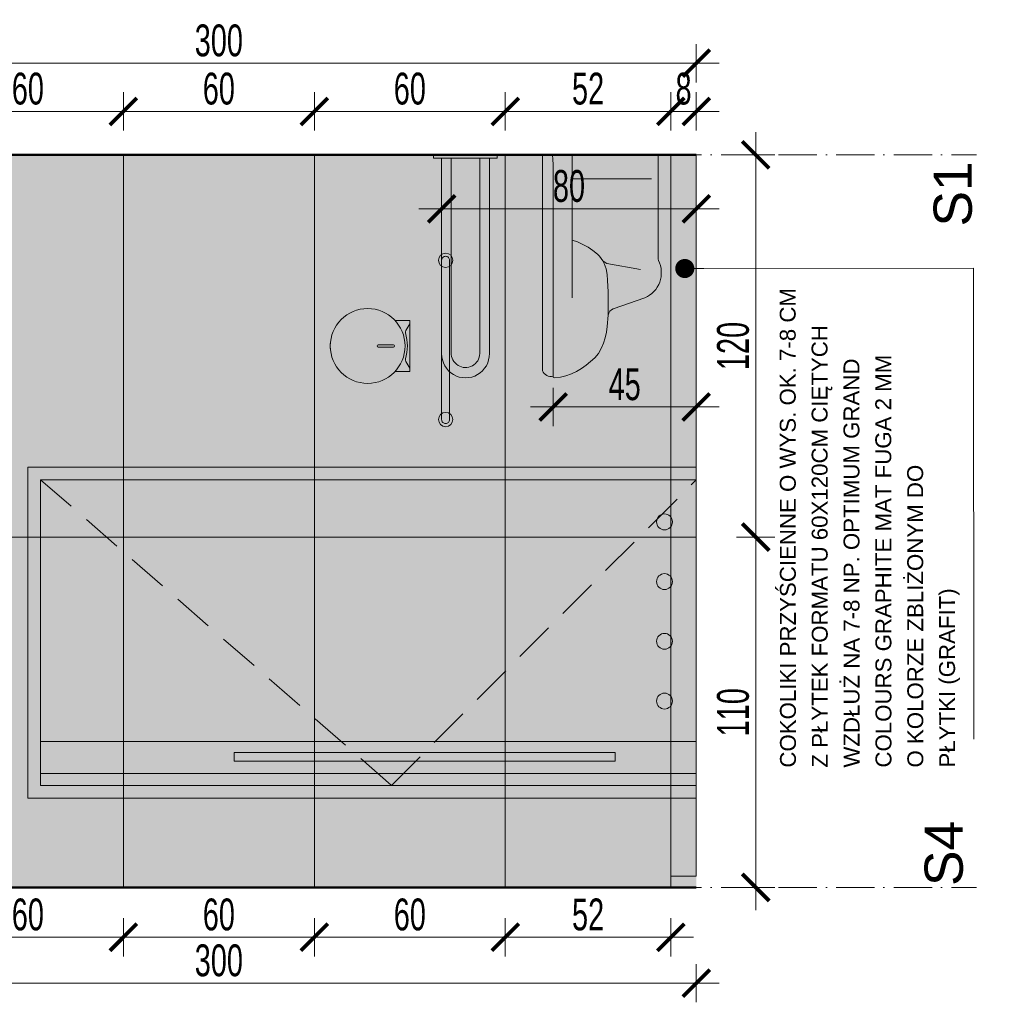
# Model space of a CAD drawing. Header units: millimetres. Extents: x -6792 to 22441, y -13430 to 4653.
# Tile 65 of 256: x -4356 to -4047, y -8207 to -7898. Entities that reach past the tile are written whole.
import ezdxf
from ezdxf import colors
from ezdxf.entities.mleader import LeaderData, LeaderLine
from ezdxf.math import Vec2, Vec3

# ---------------------------------------------------------------- set-up
doc = ezdxf.new("R2010")
doc.units = ezdxf.units.MM
for name, pattern in [('ACAD_ISO02W100', [15, 12, -3]), ('ACAD_ISO10W100', [18, 12, -3, 0, -3]), ('DASHED', [19.05, 12.7, -6.35])]:
    doc.linetypes.add(name, pattern=pattern)
for name, color, linetype, lineweight in [('_A_KOLORYSTYKA ŚCIAN', 40, 'Continuous', 5), ('_A_OPIS', 253, 'Continuous', 9), ('_A_ROZWINIĘCIA_RYSUNEK ŚCIAN', 252, 'Continuous', 15), ('_A_ROZWINIĘCIA_WYMIARY', 252, 'Continuous', 15), ('_A_WIDOK', 163, 'Continuous', 13), ('_A_ŚCIANY PROJEKTOWANE', 150, 'Continuous', 50)]:
    doc.layers.add(name, color=color, linetype=linetype, lineweight=lineweight)
doc.styles.add('DIM', font='arial.ttf', dxfattribs={"width": 0.65})
doc.styles.get("Standard").update_dxf_attribs({"font": 'arial.ttf'})
doc.dimstyles.new('BP_EU_25-50', dxfattribs={"dimtxt": 10, "dimasz": 0.8, "dimexe": 0.75, "dimexo": 1, "dimgap": 2, "dimtad": 1, "dimdec": 0, "dimzin": 9, "dimdsep": 46, "dimtxsty": 'DIM', "dimblk": 'ARCH_1', "dimcen": 0, "dimdle": 50, "dimse1": 1, "dimse2": 1, "dimclrd": 256, "dimclre": 256, "dimclrt": 256, "dimadec": 0, "dimazin": 2, "dimtfac": 1, "dimtdec": 0, "dimtix": 1, "dimtmove": 2, "dimatfit": 0, "dimfxl": 0.75, "dimtolj": 1, "dimtzin": 0, "dimlwd": 15, "dimlwe": -1, "dimarcsym": 0})

# ---------------------------------------------------------------- blocks, each defined once
blk = doc.blocks.new('A$C37823AE3')
at = {"layer": '_A_KOLORYSTYKA ŚCIAN'}
h = blk.add_hatch(color=256, dxfattribs=at)
h.dxf.hatch_style = 1
h.set_gradient(color1=(101, 101, 97), color2=(181, 181, 181), rotation=180, centered=1, tint=1)
edge = h.paths.add_edge_path()
edge.add_arc((0, 0), 2.25, 90, 450, ccw=False)
h = blk.add_hatch(color=256, dxfattribs=at)
h.dxf.hatch_style = 1
h.set_gradient(color1=(101, 101, 97), color2=(181, 181, 181), rotation=180, centered=1, tint=1)
edge = h.paths.add_edge_path(flags=16)
edge.add_arc((0, -50), 1.25, -180, -90, ccw=False)
edge.add_line((-1.25, -50), (-1.25, 0))
edge.add_arc((0, 0), 1.25, 90, 180, ccw=False)
edge.add_arc((0, 0), 1.25, 0, 90, ccw=False)
edge.add_line((1.25, 0), (1.25, -50))
edge.add_arc((0, -50), 1.25, -90, 0, ccw=False)
edge = h.paths.add_edge_path()
edge.add_arc((0, -50), 2.25, 123.749, 416.251)
edge.add_arc((0, 0), 2.25, -56.251, 236.251)
h = blk.add_hatch(color=256, dxfattribs=at)
h.dxf.hatch_style = 1
h.set_gradient(color1=(101, 101, 97), color2=(181, 181, 181), rotation=180, centered=1, tint=1)
edge = h.paths.add_edge_path()
edge.add_arc((0, -50), 2.25, -90, 270)
at = {"layer": '_A_WIDOK'}
blk.add_lwpolyline([(0, -51.25), (0, -51.25, -0.414214), (-1.25, -50), (-1.25, 0, -0.414214), (0, 1.25), (0, 1.25, -0.414214), (1.25, 0), (1.25, -50, -0.414214)], format="xyb", close=True, dxfattribs=at)
for centre in [(0, 0), (0, -50)]:
    blk.add_circle(centre, 2.25, dxfattribs=at)
blk = doc.blocks.new('A$C2B9A5C69')
at = {"layer": '_A_KOLORYSTYKA ŚCIAN'}
h = blk.add_hatch(color=256, dxfattribs=at)
h.dxf.hatch_style = 1
h.set_gradient(color1=(101, 101, 97), rotation=180, centered=1, tint=1)
edge = h.paths.add_edge_path()
edge.add_line((8, 0), (8, 4.64))
edge.add_arc((0, 13.25), 11.75, 312.9102, 587.0898)
edge.add_line((-8, 4.64), (-8, 0))
edge.add_line((-8, 0), (8, 0))
at = {"color": 0, "linetype": 'Continuous', "lineweight": 0, "extrusion": (0, 1, 0)}
for p, q in [((0.75, 25), (-0.75, 25)), ((-0.75, 25), (-0.75, 24.98)), ((0.75, 25), (0.75, 24.98)), ((-0.35, 5.15), (-0.35, 9.95)), ((0.35, 9.95), (0.35, 5.15)), ((-8, 4.64), (-8, 0)), ((8, 0), (8, 4.64)), ((-8, 0), (-7, 0)), ((-7, 0), (-4.89, 1.27)), ((7, 0), (-7, 0)), ((4.89, 1.27), (7, 0)), ((7, 0), (8, 0))]:
    blk.add_line(p, q, dxfattribs=at)
at = {"color": 0, "linetype": 'Continuous', "lineweight": 0}
blk.add_circle((0, 13.25), 11.75, dxfattribs=at)
at = {"color": 0, "linetype": 'Continuous', "lineweight": 0, "extrusion": (0, 0, -1)}
for centre, radius, start, end in [((0, 9.95), 0.35, 0, 180), ((0, 5.15), 0.35, 180, 0), ((4.37, 0.41), 1, 59.0362, 106.991), ((-4.37, 0.41), 1, 73.009, 120.9638)]:
    blk.add_arc(centre, radius, start, end, dxfattribs=at)
at = {"color": 0, "linetype": 'Continuous', "lineweight": 0}
blk.add_arc((0, 14.73), 13.97, 253.009, 286.991, dxfattribs=at)
blk = doc.blocks.new('wc bok')
at = {"true_color": 0xffffff}
h = blk.add_hatch(color=7, dxfattribs=at)
h.dxf.hatch_style = 1
h.paths.add_polyline_path([(0, 36.36), (0, 33.22), (1.47, 33.04), (2.97, 33.01), (69.51, 33.01, 0.365345), (67.75, 36.35, -0.000898)])
h = blk.add_hatch(color=7, dxfattribs=at)
h.dxf.hatch_style = 1
h.paths.add_polyline_path([(69.93, 32.73), (69.75, 32.94), (69.51, 33.01), (2.97, 33.01), (1.47, 33.04), (0, 33.22), (0, 26.99), (26.75, 26.99), (27.34, 25.28), (28.11, 23.64), (28.99, 22.03), (30, 20.52), (31.15, 19.09), (31.78, 18.46), (32.52, 17.87), (33.25, 17.38), (34.06, 16.92), (34.89, 16.61), (35.77, 16.36), (37.59, 16.05), (39.41, 15.87), (43.04, 15.73), (50.31, 15.7), (53.88, 15.98), (55.66, 16.26), (57.41, 16.64), (59.13, 17.13), (60.77, 17.87), (62.31, 18.78), (63.67, 19.9), (64.89, 21.22), (66.05, 22.59), (67.06, 24.09), (67.97, 25.63), (68.74, 27.24), (69.34, 28.95), (69.75, 30.7), (70, 32.48)])
h.paths.add_polyline_path([(30, 20.52), (28.99, 22.03), (28.11, 23.64), (27.34, 25.28), (26.75, 26.99), (0, 26.99), (0, 0), (32.69, 0), (33.11, -0.11), (33.92, -0.45), (34.76, -0.73), (35.63, -0.91), (36.5, -0.98), (37.38, -0.98), (38.25, -0.91), (39.09, -0.73), (39.93, -0.49), (40.73, -0.17), (41.5, 0.25), (42.24, 0.73), (42.9, 1.33), (43.53, 1.96), (44.06, 2.66), (44.51, 3.39), (44.86, 4.2), (48.29, 14.09), (48.6, 14.69), (49.09, 15.18), (49.69, 15.52), (50.35, 15.7), (43.04, 15.73), (39.41, 15.87), (37.59, 16.05), (35.77, 16.36), (34.89, 16.61), (34.06, 16.92), (33.25, 17.38), (32.52, 17.87), (31.78, 18.46), (31.15, 19.09)])
blk.add_line((0, 33.22), (0, 36.36))
for points in [[(0, 0), (0, 33.22), (1.47, 33.04), (2.97, 33.01)], [(50.31, 15.7), (53.88, 15.98), (55.66, 16.26), (57.41, 16.64), (59.13, 17.13), (60.77, 17.87), (62.31, 18.78), (63.67, 19.9), (64.89, 21.22), (66.05, 22.59), (67.06, 24.09), (67.97, 25.63), (68.74, 27.24), (69.34, 28.95), (69.75, 30.7), (70, 32.48), (69.93, 32.73), (69.75, 32.94), (69.51, 33.01), (2.97, 33.01)], [(44.93, 26.99), (0, 26.99)], [(7.48, 26.99), (7.48, 2.1)], [(26.75, 26.99), (27.34, 25.28), (28.11, 23.64), (28.99, 22.03), (30, 20.52), (31.15, 19.09), (31.78, 18.46), (32.52, 17.87), (33.25, 17.38), (34.06, 16.92), (34.89, 16.61), (35.77, 16.36), (37.59, 16.05), (39.41, 15.87), (43.04, 15.73), (50.31, 15.7)], [(33.36, 17.17), (33.81, 16.68), (34.09, 16.08), (36.01, 5.52)], [(50.35, 15.7), (49.69, 15.52), (49.09, 15.18), (48.6, 14.69), (48.29, 14.09), (44.86, 4.2)], [(33.11, -0.1), (33.92, -0.45), (34.76, -0.73), (35.63, -0.91), (36.5, -0.98), (37.38, -0.98), (38.25, -0.91), (39.09, -0.73), (39.93, -0.49), (40.73, -0.17), (41.5, 0.25), (42.24, 0.73), (42.9, 1.33), (43.53, 1.96), (44.06, 2.66), (44.51, 3.39), (44.86, 4.2)], [(0, 0), (32.66, 0)], [(32.69, 0), (33.11, -0.11)]]:
    blk.add_lwpolyline(points)
for centre, radius, start, end in [((34.79, 18896.23), 18859.91, 269.894313, 270.100141), ((66.65, 33.64), 2.93, 347.5953, 67.8734)]:
    blk.add_arc(centre, radius, start, end)
blk = doc.blocks.new('uchwyt łazienka')
h = blk.add_hatch(color=256)
h.dxf.hatch_style = 1
h.set_gradient(color1=(101, 101, 97), color2=(181, 181, 181), rotation=180, centered=1, tint=1)
h.paths.add_polyline_path([(-739.92, -5009.49, 0.983025), (-739.92, -5024.49), (-678.28, -5024.49), (-678.28, -5021.49), (-739.66, -5021.49, -1.002034), (-739.41, -5012.49), (-678.28, -5012.49), (-678.28, -5009.49)])
h.paths.add_polyline_path([(-678.28, -5026.91), (-677.28, -5026.91), (-677.28, -5006.91), (-678.28, -5006.91)])
edge = h.paths.add_edge_path()
edge.add_line((-678.28, -5009.49), (-739.92, -5009.49))
blk.add_lwpolyline([(-677.28, -5006.91), (-678.28, -5006.91), (-678.28, -5026.91), (-677.28, -5026.91)], close=True)
for points in [[(-678.28, -5009.49), (-739.92, -5009.49)], [(-739.68, -5012.49), (-678.28, -5012.49)], [(-678.28, -5021.49), (-739.66, -5021.49)], [(-739.92, -5024.49), (-678.28, -5024.49)]]:
    blk.add_lwpolyline(points)
for centre, radius, start, end in [((-739.79, -5016.99), 7.5, 89.0191, 270.9809), ((-739.54, -5016.99), 4.5, 88.249, 268.4818)]:
    blk.add_arc(centre, radius, start, end)
blk = doc.blocks.new('ARCH_1')
for p, q in [((0, 7.5), (0, -7.5)), ((8.92, 0), (-8.92, 0))]:
    blk.add_line(p, q)
at = {"const_width": 1.5}
blk.add_lwpolyline([(5.3, 5.3), (-5.3, -5.3)], dxfattribs=at)
blk = doc.blocks.new('*D1810')
at = {"layer": '_A_ROZWINIĘCIA_WYMIARY', "lineweight": 15, "transparency": 16777216}
blk.add_line((-4144.54, -7957.4), (-4222.94, -7957.4), dxfattribs=at)
at = {"layer": 'Defpoints', "color": 0, "transparency": 16777216}
for p in [(-4223.74, -7957.4), (-4143.74, -7992.22), (-4223.74, -8002.85)]:
    blk.add_point(p, dxfattribs=at)
at = {"layer": '_A_ROZWINIĘCIA_WYMIARY', "lineweight": 15, "transparency": 16777216, "xscale": 0.8, "yscale": 0.8, "zscale": 0.8, "rotation": 180}
blk.add_blockref('ARCH_1', (-4223.74, -7957.4), dxfattribs=at)
at = {"layer": '_A_ROZWINIĘCIA_WYMIARY', "lineweight": 15, "transparency": 16777216, "xscale": 0.8, "yscale": 0.8, "zscale": 0.8}
blk.add_blockref('ARCH_1', (-4143.74, -7957.4), dxfattribs=at)
at = {"layer": '_A_ROZWINIĘCIA_WYMIARY', "transparency": 16777216, "insert": (-4183.74, -7950.29), "char_height": 10, "attachment_point": 5, "style": 'DIM'}
blk.add_mtext('\\A1;80', dxfattribs=at)
blk = doc.blocks.new('*D1824')
at = {"layer": '_A_ROZWINIĘCIA_WYMIARY', "lineweight": 15, "transparency": 16777216}
blk.add_line((-4204.54, -7926.82), (-4262.94, -7926.82), dxfattribs=at)
at = {"layer": 'Defpoints', "color": 0, "transparency": 16777216}
for p in [(-4263.74, -7926.82), (-4263.74, -7940.47), (-4203.74, -7940.47)]:
    blk.add_point(p, dxfattribs=at)
at = {"layer": '_A_ROZWINIĘCIA_WYMIARY', "lineweight": 15, "transparency": 16777216, "xscale": 0.8, "yscale": 0.8, "zscale": 0.8, "rotation": 180}
blk.add_blockref('ARCH_1', (-4263.74, -7926.82), dxfattribs=at)
at = {"layer": '_A_ROZWINIĘCIA_WYMIARY', "lineweight": 15, "transparency": 16777216, "xscale": 0.8, "yscale": 0.8, "zscale": 0.8}
blk.add_blockref('ARCH_1', (-4203.74, -7926.82), dxfattribs=at)
at = {"layer": '_A_ROZWINIĘCIA_WYMIARY', "transparency": 16777216, "insert": (-4233.74, -7919.72), "char_height": 10, "attachment_point": 5, "style": 'DIM'}
blk.add_mtext('\\A1;60', dxfattribs=at)
blk = doc.blocks.new('*D1785')
at = {"layer": '_A_ROZWINIĘCIA_WYMIARY', "lineweight": 15, "transparency": 16777216}
blk.add_line((-4144.54, -8019.62), (-4187.94, -8019.62), dxfattribs=at)
at = {"layer": 'Defpoints', "color": 0, "transparency": 16777216}
for p in [(-4188.74, -7992.18), (-4143.74, -7992.22), (-4188.74, -8019.62)]:
    blk.add_point(p, dxfattribs=at)
at = {"layer": '_A_ROZWINIĘCIA_WYMIARY', "lineweight": 15, "transparency": 16777216, "xscale": 0.8, "yscale": 0.8, "zscale": 0.8, "rotation": 180}
blk.add_blockref('ARCH_1', (-4188.74, -8019.62), dxfattribs=at)
at = {"layer": '_A_ROZWINIĘCIA_WYMIARY', "lineweight": 15, "transparency": 16777216, "xscale": 0.8, "yscale": 0.8, "zscale": 0.8}
blk.add_blockref('ARCH_1', (-4143.74, -8019.62), dxfattribs=at)
at = {"layer": '_A_ROZWINIĘCIA_WYMIARY', "transparency": 16777216, "insert": (-4166.24, -8012.54), "char_height": 10, "attachment_point": 5, "style": 'DIM'}
blk.add_mtext('\\A1;45', dxfattribs=at)
blk = doc.blocks.new('*D1825')
at = {"layer": '_A_ROZWINIĘCIA_WYMIARY', "lineweight": 15, "transparency": 16777216}
for p, q in [((-4152.54, -7926.82), (-4153.34, -7926.82)), ((-4143.74, -7926.82), (-4151.74, -7926.82)), ((-4142.94, -7926.82), (-4142.14, -7926.82))]:
    blk.add_line(p, q, dxfattribs=at)
at = {"layer": 'Defpoints', "color": 0, "transparency": 16777216}
for p in [(-4151.74, -7926.82), (-4151.74, -7940.47), (-4143.74, -7940.47)]:
    blk.add_point(p, dxfattribs=at)
at = {"layer": '_A_ROZWINIĘCIA_WYMIARY', "lineweight": 15, "transparency": 16777216, "xscale": 0.8, "yscale": 0.8, "zscale": 0.8}
blk.add_blockref('ARCH_1', (-4151.74, -7926.82), dxfattribs=at)
at = {"layer": '_A_ROZWINIĘCIA_WYMIARY', "lineweight": 15, "transparency": 16777216, "xscale": 0.8, "yscale": 0.8, "zscale": 0.8, "rotation": 180}
blk.add_blockref('ARCH_1', (-4143.74, -7926.82), dxfattribs=at)
at = {"layer": '_A_ROZWINIĘCIA_WYMIARY', "transparency": 16777216, "insert": (-4147.74, -7919.72), "char_height": 10, "attachment_point": 5, "style": 'DIM'}
blk.add_mtext('\\A1;8', dxfattribs=at)
blk = doc.blocks.new('*D1826')
at = {"layer": '_A_ROZWINIĘCIA_WYMIARY', "lineweight": 15, "transparency": 16777216}
blk.add_line((-4152.54, -7926.82), (-4202.94, -7926.82), dxfattribs=at)
at = {"layer": 'Defpoints', "color": 0, "transparency": 16777216}
for p in [(-4203.74, -7926.82), (-4203.74, -7940.47), (-4151.74, -7940.47)]:
    blk.add_point(p, dxfattribs=at)
at = {"layer": '_A_ROZWINIĘCIA_WYMIARY', "lineweight": 15, "transparency": 16777216, "xscale": 0.8, "yscale": 0.8, "zscale": 0.8, "rotation": 180}
blk.add_blockref('ARCH_1', (-4203.74, -7926.82), dxfattribs=at)
at = {"layer": '_A_ROZWINIĘCIA_WYMIARY', "lineweight": 15, "transparency": 16777216, "xscale": 0.8, "yscale": 0.8, "zscale": 0.8}
blk.add_blockref('ARCH_1', (-4151.74, -7926.82), dxfattribs=at)
at = {"layer": '_A_ROZWINIĘCIA_WYMIARY', "transparency": 16777216, "insert": (-4177.74, -7919.72), "char_height": 10, "attachment_point": 5, "style": 'DIM'}
blk.add_mtext('\\A1;52', dxfattribs=at)
blk = doc.blocks.new('*D1828')
at = {"layer": '_A_ROZWINIĘCIA_WYMIARY', "lineweight": 15, "transparency": 16777216}
blk.add_line((-4264.54, -7926.82), (-4322.94, -7926.82), dxfattribs=at)
at = {"layer": 'Defpoints', "color": 0, "transparency": 16777216}
for p in [(-4323.74, -7926.82), (-4323.74, -7940.47), (-4263.74, -7940.47)]:
    blk.add_point(p, dxfattribs=at)
at = {"layer": '_A_ROZWINIĘCIA_WYMIARY', "lineweight": 15, "transparency": 16777216, "xscale": 0.8, "yscale": 0.8, "zscale": 0.8, "rotation": 180}
blk.add_blockref('ARCH_1', (-4323.74, -7926.82), dxfattribs=at)
at = {"layer": '_A_ROZWINIĘCIA_WYMIARY', "lineweight": 15, "transparency": 16777216, "xscale": 0.8, "yscale": 0.8, "zscale": 0.8}
blk.add_blockref('ARCH_1', (-4263.74, -7926.82), dxfattribs=at)
at = {"layer": '_A_ROZWINIĘCIA_WYMIARY', "transparency": 16777216, "insert": (-4293.74, -7919.72), "char_height": 10, "attachment_point": 5, "style": 'DIM'}
blk.add_mtext('\\A1;60', dxfattribs=at)
blk = doc.blocks.new('*D1829')
at = {"layer": '_A_ROZWINIĘCIA_WYMIARY', "lineweight": 15, "transparency": 16777216}
blk.add_line((-4324.54, -7926.82), (-4382.94, -7926.82), dxfattribs=at)
at = {"layer": 'Defpoints', "color": 0, "transparency": 16777216}
for p in [(-4383.74, -7926.82), (-4383.74, -7940.47), (-4323.74, -7940.47)]:
    blk.add_point(p, dxfattribs=at)
at = {"layer": '_A_ROZWINIĘCIA_WYMIARY', "lineweight": 15, "transparency": 16777216, "xscale": 0.8, "yscale": 0.8, "zscale": 0.8, "rotation": 180}
blk.add_blockref('ARCH_1', (-4383.74, -7926.82), dxfattribs=at)
at = {"layer": '_A_ROZWINIĘCIA_WYMIARY', "lineweight": 15, "transparency": 16777216, "xscale": 0.8, "yscale": 0.8, "zscale": 0.8}
blk.add_blockref('ARCH_1', (-4323.74, -7926.82), dxfattribs=at)
at = {"layer": '_A_ROZWINIĘCIA_WYMIARY', "transparency": 16777216, "insert": (-4353.74, -7919.72), "char_height": 10, "attachment_point": 5, "style": 'DIM'}
blk.add_mtext('\\A1;60', dxfattribs=at)
blk = doc.blocks.new('*D1830')
at = {"layer": '_A_ROZWINIĘCIA_WYMIARY', "lineweight": 15, "transparency": 16777216}
blk.add_line((-4144.54, -7911.7), (-4442.94, -7911.7), dxfattribs=at)
at = {"layer": 'Defpoints', "color": 0, "transparency": 16777216}
for p in [(-4443.74, -7911.7), (-4443.74, -7940.47), (-4143.74, -7940.47)]:
    blk.add_point(p, dxfattribs=at)
at = {"layer": '_A_ROZWINIĘCIA_WYMIARY', "lineweight": 15, "transparency": 16777216, "xscale": 0.8, "yscale": 0.8, "zscale": 0.8, "rotation": 180}
blk.add_blockref('ARCH_1', (-4443.74, -7911.7), dxfattribs=at)
at = {"layer": '_A_ROZWINIĘCIA_WYMIARY', "lineweight": 15, "transparency": 16777216, "xscale": 0.8, "yscale": 0.8, "zscale": 0.8}
blk.add_blockref('ARCH_1', (-4143.74, -7911.7), dxfattribs=at)
at = {"layer": '_A_ROZWINIĘCIA_WYMIARY', "transparency": 16777216, "insert": (-4293.74, -7904.59), "char_height": 10, "attachment_point": 5, "style": 'DIM'}
blk.add_mtext('\\A1;300', dxfattribs=at)
blk = doc.blocks.new('*D1852')
at = {"layer": '_A_ROZWINIĘCIA_WYMIARY', "lineweight": 15, "transparency": 16777216}
blk.add_line((-4152.54, -8186.12), (-4202.94, -8186.12), dxfattribs=at)
at = {"layer": 'Defpoints', "color": 0, "transparency": 16777216}
for p in [(-4203.74, -8170.47), (-4151.74, -8170.47), (-4203.74, -8186.12)]:
    blk.add_point(p, dxfattribs=at)
at = {"layer": '_A_ROZWINIĘCIA_WYMIARY', "lineweight": 15, "transparency": 16777216, "xscale": 0.8, "yscale": 0.8, "zscale": 0.8, "rotation": 180}
blk.add_blockref('ARCH_1', (-4203.74, -8186.12), dxfattribs=at)
at = {"layer": '_A_ROZWINIĘCIA_WYMIARY', "lineweight": 15, "transparency": 16777216, "xscale": 0.8, "yscale": 0.8, "zscale": 0.8}
blk.add_blockref('ARCH_1', (-4151.74, -8186.12), dxfattribs=at)
at = {"layer": '_A_ROZWINIĘCIA_WYMIARY', "transparency": 16777216, "insert": (-4177.74, -8179.02), "char_height": 10, "attachment_point": 5, "style": 'DIM'}
blk.add_mtext('\\A1;52', dxfattribs=at)
blk = doc.blocks.new('*D1853')
at = {"layer": '_A_ROZWINIĘCIA_WYMIARY', "lineweight": 15, "transparency": 16777216}
blk.add_line((-4204.54, -8186.12), (-4262.94, -8186.12), dxfattribs=at)
at = {"layer": 'Defpoints', "color": 0, "transparency": 16777216}
for p in [(-4263.74, -8170.47), (-4203.74, -8170.47), (-4263.74, -8186.12)]:
    blk.add_point(p, dxfattribs=at)
at = {"layer": '_A_ROZWINIĘCIA_WYMIARY', "lineweight": 15, "transparency": 16777216, "xscale": 0.8, "yscale": 0.8, "zscale": 0.8, "rotation": 180}
blk.add_blockref('ARCH_1', (-4263.74, -8186.12), dxfattribs=at)
at = {"layer": '_A_ROZWINIĘCIA_WYMIARY', "lineweight": 15, "transparency": 16777216, "xscale": 0.8, "yscale": 0.8, "zscale": 0.8}
blk.add_blockref('ARCH_1', (-4203.74, -8186.12), dxfattribs=at)
at = {"layer": '_A_ROZWINIĘCIA_WYMIARY', "transparency": 16777216, "insert": (-4233.74, -8179.02), "char_height": 10, "attachment_point": 5, "style": 'DIM'}
blk.add_mtext('\\A1;60', dxfattribs=at)
blk = doc.blocks.new('*D1854')
at = {"layer": '_A_ROZWINIĘCIA_WYMIARY', "lineweight": 15, "transparency": 16777216}
blk.add_line((-4264.54, -8186.12), (-4322.94, -8186.12), dxfattribs=at)
at = {"layer": 'Defpoints', "color": 0, "transparency": 16777216}
for p in [(-4323.74, -8170.47), (-4263.74, -8170.47), (-4323.74, -8186.12)]:
    blk.add_point(p, dxfattribs=at)
at = {"layer": '_A_ROZWINIĘCIA_WYMIARY', "lineweight": 15, "transparency": 16777216, "xscale": 0.8, "yscale": 0.8, "zscale": 0.8, "rotation": 180}
blk.add_blockref('ARCH_1', (-4323.74, -8186.12), dxfattribs=at)
at = {"layer": '_A_ROZWINIĘCIA_WYMIARY', "lineweight": 15, "transparency": 16777216, "xscale": 0.8, "yscale": 0.8, "zscale": 0.8}
blk.add_blockref('ARCH_1', (-4263.74, -8186.12), dxfattribs=at)
at = {"layer": '_A_ROZWINIĘCIA_WYMIARY', "transparency": 16777216, "insert": (-4293.74, -8179.02), "char_height": 10, "attachment_point": 5, "style": 'DIM'}
blk.add_mtext('\\A1;60', dxfattribs=at)
blk = doc.blocks.new('*D1855')
at = {"layer": '_A_ROZWINIĘCIA_WYMIARY', "lineweight": 15, "transparency": 16777216}
blk.add_line((-4324.54, -8186.12), (-4382.94, -8186.12), dxfattribs=at)
at = {"layer": 'Defpoints', "color": 0, "transparency": 16777216}
for p in [(-4383.74, -8170.47), (-4323.74, -8170.47), (-4383.74, -8186.12)]:
    blk.add_point(p, dxfattribs=at)
at = {"layer": '_A_ROZWINIĘCIA_WYMIARY', "lineweight": 15, "transparency": 16777216, "xscale": 0.8, "yscale": 0.8, "zscale": 0.8, "rotation": 180}
blk.add_blockref('ARCH_1', (-4383.74, -8186.12), dxfattribs=at)
at = {"layer": '_A_ROZWINIĘCIA_WYMIARY', "lineweight": 15, "transparency": 16777216, "xscale": 0.8, "yscale": 0.8, "zscale": 0.8}
blk.add_blockref('ARCH_1', (-4323.74, -8186.12), dxfattribs=at)
at = {"layer": '_A_ROZWINIĘCIA_WYMIARY', "transparency": 16777216, "insert": (-4353.74, -8179.02), "char_height": 10, "attachment_point": 5, "style": 'DIM'}
blk.add_mtext('\\A1;60', dxfattribs=at)
blk = doc.blocks.new('*D1787')
at = {"layer": '_A_ROZWINIĘCIA_WYMIARY', "lineweight": 15, "transparency": 16777216}
blk.add_line((-4144.54, -8200.54), (-4442.94, -8200.54), dxfattribs=at)
at = {"layer": 'Defpoints', "color": 0, "transparency": 16777216}
for p in [(-4443.74, -8170.47), (-4143.74, -8170.47), (-4443.74, -8200.54)]:
    blk.add_point(p, dxfattribs=at)
at = {"layer": '_A_ROZWINIĘCIA_WYMIARY', "lineweight": 15, "transparency": 16777216, "xscale": 0.8, "yscale": 0.8, "zscale": 0.8, "rotation": 180}
blk.add_blockref('ARCH_1', (-4443.74, -8200.54), dxfattribs=at)
at = {"layer": '_A_ROZWINIĘCIA_WYMIARY', "lineweight": 15, "transparency": 16777216, "xscale": 0.8, "yscale": 0.8, "zscale": 0.8}
blk.add_blockref('ARCH_1', (-4143.74, -8200.54), dxfattribs=at)
at = {"layer": '_A_ROZWINIĘCIA_WYMIARY', "transparency": 16777216, "insert": (-4293.74, -8193.43), "char_height": 10, "attachment_point": 5, "style": 'DIM'}
blk.add_mtext('\\A1;300', dxfattribs=at)
blk = doc.blocks.new('_Dot')
at = {"color": 0, "linetype": 'ByBlock', "lineweight": -2}
blk.add_line((-0.5, 0), (-1, 0), dxfattribs=at)
at = {"color": 0, "linetype": 'ByBlock', "const_width": 0.5}
blk.add_lwpolyline([(-0.25, 0, 1), (0.25, 0, 1)], format="xyb", close=True, dxfattribs=at)
blk = doc.blocks.new('DRZWI_WEWN_WC')
at = {"true_color": 0x656561}
h = blk.add_hatch(color=251, dxfattribs=at)
h.dxf.hatch_style = 1
h.paths.add_polyline_path([(0, 0), (0, 210), (104, 210), (104, 0), (100, 0), (100, 206), (4, 206), (4, 0)])
h = blk.add_hatch(color=251, dxfattribs=at)
h.dxf.hatch_style = 1
h.paths.add_polyline_path([(4, 206), (86.23, 206), (86.23, 0), (4, 0)])
h = blk.add_hatch(color=256)
h.dxf.hatch_style = 1
h.set_gradient(color1=(101, 101, 97), color2=(181, 181, 181), rotation=90, centered=1, tint=1)
h.paths.add_polyline_path([(86.23, 206), (96.23, 206), (96.23, 0), (86.23, 0)])
h = blk.add_hatch(color=251, dxfattribs=at)
h.dxf.hatch_style = 1
h.paths.add_polyline_path([(96.23, 206), (100, 206), (100, 0), (96.23, 0)])
h = blk.add_hatch(color=256)
h.dxf.hatch_style = 1
h.set_gradient(color1=(101, 101, 97), color2=(207, 207, 207), rotation=270, centered=1, tint=1)
h.paths.add_polyline_path([(92.34, 25.54), (89.63, 25.54), (89.63, 145.15), (92.34, 145.15)])
at = {"true_color": 0xffffff}
h = blk.add_hatch(color=7, dxfattribs=at)
h.dxf.hatch_style = 1
edge = h.paths.add_edge_path()
edge.add_arc((17.23, 10), 2.5, 0, 360)
h = blk.add_hatch(color=7, dxfattribs=at)
h.dxf.hatch_style = 1
edge = h.paths.add_edge_path()
edge.add_arc((35.98, 10), 2.5, 0, 360)
h = blk.add_hatch(color=7, dxfattribs=at)
h.dxf.hatch_style = 1
edge = h.paths.add_edge_path()
edge.add_arc((54.73, 10), 2.5, 0, 360)
h = blk.add_hatch(color=7, dxfattribs=at)
h.dxf.hatch_style = 1
edge = h.paths.add_edge_path()
edge.add_arc((73.48, 10), 2.5, 0, 360)
at = {"color": 250}
for p, q in [((0, 210), (104, 210)), ((86.23, 0), (86.23, 206)), ((96.23, 0), (96.23, 206))]:
    blk.add_line(p, q, dxfattribs=at)
at = {"linetype": 'DASHED'}
for p, q in [((4, 206), (99.95, 95.77)), ((99.95, 95.77), (4, 0))]:
    blk.add_line(p, q, dxfattribs=at)
at = {"color": 250}
for points in [[(104, 210), (0, 210), (0, 0), (104, 0)], [(100, 206), (4, 206), (4, 0), (100, 0)]]:
    blk.add_lwpolyline(points, close=True, dxfattribs=at)
blk.add_lwpolyline([(0, 0), (0, 210), (104, 210), (104, 0), (100, 0), (100, 206), (4, 206), (4, 0), (0, 0)])
for points in [[(4, 206), (86.23, 206), (86.23, 0), (4, 0)], [(86.23, 206), (96.23, 206), (96.23, 0), (86.23, 0)], [(96.23, 206), (100, 206), (100, 0), (96.23, 0)], [(92.34, 25.54), (89.63, 25.54), (89.63, 145.15), (92.34, 145.15)]]:
    blk.add_lwpolyline(points, close=True)
for centre in [(17.23, 10), (35.98, 10), (35.98, 10), (54.73, 10), (54.73, 10), (73.48, 10), (73.48, 10)]:
    blk.add_circle(centre, 2.5, dxfattribs=at)
blk = doc.blocks.new('*D3132')
at = {"layer": '_A_ROZWINIĘCIA_WYMIARY', "lineweight": 15, "transparency": 16777216}
blk.add_line((-4125.06, -8169.67), (-4125.06, -8061.27), dxfattribs=at)
at = {"layer": 'Defpoints', "color": 0, "transparency": 16777216}
for p in [(-4353.74, -8060.47), (-4125.06, -8060.47), (-4143.74, -8170.47)]:
    blk.add_point(p, dxfattribs=at)
at = {"layer": '_A_ROZWINIĘCIA_WYMIARY', "lineweight": 15, "transparency": 16777216, "xscale": 0.8, "yscale": 0.8, "zscale": 0.8}
for p, rotation in [((-4125.06, -8060.47), 90), ((-4125.06, -8170.47), 270)]:
    blk.add_blockref('ARCH_1', p, dxfattribs=dict(at, rotation=rotation))
at = {"layer": '_A_ROZWINIĘCIA_WYMIARY', "transparency": 16777216, "insert": (-4132.16, -8115.47), "char_height": 10, "attachment_point": 5, "rotation": 90, "style": 'DIM'}
blk.add_mtext('\\A1;110', dxfattribs=at)
blk = doc.blocks.new('*D3133')
at = {"layer": '_A_ROZWINIĘCIA_WYMIARY', "lineweight": 15, "transparency": 16777216}
blk.add_line((-4125.06, -8059.67), (-4125.06, -7941.27), dxfattribs=at)
at = {"layer": 'Defpoints', "color": 0, "transparency": 16777216}
for p in [(-4143.74, -7940.47), (-4125.06, -7940.47), (-4353.74, -8060.47)]:
    blk.add_point(p, dxfattribs=at)
at = {"layer": '_A_ROZWINIĘCIA_WYMIARY', "lineweight": 15, "transparency": 16777216, "xscale": 0.8, "yscale": 0.8, "zscale": 0.8}
for p, rotation in [((-4125.06, -7940.47), 90), ((-4125.06, -8060.47), 270)]:
    blk.add_blockref('ARCH_1', p, dxfattribs=dict(at, rotation=rotation))
at = {"layer": '_A_ROZWINIĘCIA_WYMIARY', "transparency": 16777216, "insert": (-4132.16, -8000.47), "char_height": 10, "attachment_point": 5, "rotation": 90, "style": 'DIM'}
blk.add_mtext('\\A1;120', dxfattribs=at)

msp = doc.modelspace()

# ---------------------------------------------------------------- hatches: boundary and pattern name
at = {"layer": '_A_KOLORYSTYKA ŚCIAN'}
msp.add_hatch(color=251, dxfattribs=at).paths.add_polyline_path([(-4143.741, -8170.47), (-4143.741, -7940.47), (-4151.741, -7940.47), (-4151.741, -8170.47)])
at = {"layer": '_A_ROZWINIĘCIA_RYSUNEK ŚCIAN', "true_color": 0xddccbb}
h = msp.add_hatch(color=254, dxfattribs=at)
h.dxf.hatch_style = 1
h.paths.add_polyline_path([(-4443.741, -8170.47), (-4151.741, -8170.47), (-4151.741, -7940.47), (-4443.741, -7940.47)])

# ---------------------------------------------------------------- linework, layer by layer
at = {"layer": '_A_OPIS', "linetype": 'ACAD_ISO10W100'}
for points in [[(-4479.876, -7940.47), (-4055.739, -7940.47)], [(-4479.877, -8170.47), (-4055.741, -8170.47)]]:
    msp.add_lwpolyline(points, dxfattribs=at)
at = {"layer": '_A_ROZWINIĘCIA_RYSUNEK ŚCIAN'}
for points in [[(-4383.741, -8060.47), (-4383.741, -7940.47), (-4323.741, -7940.47), (-4323.741, -8060.47)], [(-4323.741, -8060.47), (-4323.741, -7940.47), (-4263.741, -7940.47), (-4263.741, -8060.47)], [(-4263.741, -8060.47), (-4263.741, -7940.47), (-4203.741, -7940.47), (-4203.741, -8060.47)], [(-4203.741, -8060.47), (-4203.741, -7940.47), (-4151.741, -7940.47), (-4151.741, -8060.47)], [(-4143.741, -8060.47), (-4143.741, -7940.47), (-4151.741, -7940.47), (-4151.741, -8060.47)], [(-4383.741, -8060.47), (-4383.741, -8170.47), (-4323.741, -8170.47), (-4323.741, -8060.47)], [(-4323.741, -8060.47), (-4323.741, -8170.47), (-4263.741, -8170.47), (-4263.741, -8060.47)], [(-4263.741, -8060.47), (-4263.741, -8170.47), (-4203.741, -8170.47), (-4203.741, -8060.47)], [(-4203.741, -8060.47), (-4203.741, -8170.47), (-4151.741, -8170.47), (-4151.741, -8060.47)], [(-4143.741, -8060.47), (-4143.741, -8166.97), (-4151.741, -8166.97), (-4151.741, -8060.47)]]:
    msp.add_lwpolyline(points, close=True, dxfattribs=at)
at = {"layer": '_A_WIDOK'}
msp.add_lwpolyline([(-4143.741, -8166.97), (-4143.741, -7940.47)], dxfattribs=at)
at = {"layer": '_A_ŚCIANY PROJEKTOWANE'}
for points in [[(-4143.741, -7940.47), (-4443.741, -7940.47)], [(-4143.741, -8170.47), (-4443.741, -8170.47)]]:
    msp.add_lwpolyline(points, dxfattribs=at)

# ---------------------------------------------------------------- block references
at = {"layer": '_A_ROZWINIĘCIA_RYSUNEK ŚCIAN', "xscale": -1, "rotation": 90}
msp.add_blockref('DRZWI_WEWN_WC', (-4143.741, -8038.47), dxfattribs=at)
at = {"layer": '_A_WIDOK', "rotation": 90.00000000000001}
msp.add_blockref('uchwyt łazienka', (-9233.233, -7263.191), dxfattribs=at)
at = {"layer": '_A_WIDOK', "xscale": -1, "rotation": 90}
for name, p in [('wc bok', (-4155.734, -7940.47)), ('A$C2B9A5C69', (-4233.741, -8000.47))]:
    msp.add_blockref(name, p, dxfattribs=at)
at = {"layer": '_A_WIDOK', "color": 1, "xscale": -1, "rotation": 180}
msp.add_blockref('A$C37823AE3', (-4222.491, -8023.56), dxfattribs=at)

# ---------------------------------------------------------------- texts
at = {"layer": '_A_OPIS', "linetype": 'ACAD_ISO02W100', "char_height": 12, "attachment_point": 3, "rotation": 90}
for s, insert in [('S1', (-4069.187, -7942.481)), ('S4', (-4072.017, -8149.535))]:
    msp.add_mtext_dynamic_manual_height_columns(s, width=46.3498, gutter_width=40, heights=[0], dxfattribs=dict(at, insert=insert))

# ---------------------------------------------------------------- dimensions: what is measured, and where the dimension line sits
at = {"layer": '_A_ROZWINIĘCIA_WYMIARY'}
for base, p1, p2, angle, picture, middle in [((-4443.741, -7911.696), (-4143.741, -7940.47), (-4443.741, -7940.47), 180, '*D1830', (-4293.741, -7904.587)), ((-4383.741, -7926.824), (-4323.741, -7940.47), (-4383.741, -7940.47), 180, '*D1829', (-4353.741, -7919.719)), ((-4323.741, -7926.824), (-4263.741, -7940.47), (-4323.741, -7940.47), 180, '*D1828', (-4293.741, -7919.719)), ((-4263.741, -7926.824), (-4203.741, -7940.47), (-4263.741, -7940.47), 180, '*D1824', (-4233.741, -7919.719)), ((-4203.741, -7926.824), (-4151.741, -7940.47), (-4203.741, -7940.47), 180, '*D1826', (-4177.741, -7919.719)), ((-4151.741, -7926.824), (-4143.741, -7940.47), (-4151.741, -7940.47), 180, '*D1825', (-4147.741, -7919.719)), ((-4125.057, -7940.47), (-4353.741, -8060.47), (-4143.741, -7940.47), 90, '*D3133', (-4132.163, -8000.47)), ((-4223.741, -7957.398), (-4143.741, -7992.22), (-4223.741, -8002.854), 180, '*D1810', (-4183.741, -7950.292)), ((-4188.741, -8019.624), (-4143.741, -7992.22), (-4188.741, -7992.177), 180, '*D1785', (-4166.241, -8012.538)), ((-4125.057, -8060.47), (-4143.741, -8170.47), (-4353.741, -8060.47), 90, '*D3132', (-4132.163, -8115.47))]:
    dim = msp.add_linear_dim(base=base, p1=p1, p2=p2, angle=angle, dimstyle='BP_EU_25-50', dxfattribs=at)
    dim.commit()
    dim.dimension.update_dxf_attribs({"geometry": picture, "text_midpoint": middle})
at = {"layer": '_A_ROZWINIĘCIA_WYMIARY', "color": 3}
for base, p1, p2, picture, middle in [((-4443.741, -8200.536), (-4143.741, -8170.47), (-4443.741, -8170.47), '*D1787', (-4293.741, -8193.427)), ((-4383.741, -8186.122), (-4323.741, -8170.47), (-4383.741, -8170.47), '*D1855', (-4353.741, -8179.016)), ((-4323.741, -8186.122), (-4263.741, -8170.47), (-4323.741, -8170.47), '*D1854', (-4293.741, -8179.016)), ((-4263.741, -8186.122), (-4203.741, -8170.47), (-4263.741, -8170.47), '*D1853', (-4233.741, -8179.016)), ((-4203.741, -8186.122), (-4151.741, -8170.47), (-4203.741, -8170.47), '*D1852', (-4177.741, -8179.016))]:
    dim = msp.add_linear_dim(base=base, p1=p1, p2=p2, angle=180, dimstyle='BP_EU_25-50', dxfattribs=at)
    dim.commit()
    dim.dimension.update_dxf_attribs({"geometry": picture, "text_midpoint": middle})

# ---------------------------------------------------------------- leaders
at = {"layer": '_A_OPIS', "linetype": 'ByBlock'}
ml = msp.add_multileader_mtext('Standard', dxfattribs=at)
ml.set_content('COKOLIKI PRZYŚCIENNE O WYS. OK. 7-8 CM\\PZ PŁYTEK FORMATU 60X120CM CIĘTYCH\\PWZDŁUŻ NA 7-8 NP. OPTIMUM GRAND\\PCOLOURS GRAPHITE MAT FUGA 2 MM\\PO KOLORZE ZBLIŻONYM DO\\PPŁYTKI (GRAFIT)', color=256)
ml.set_leader_properties(color=256, linetype='ByLayer', lineweight=-1)
ml.set_arrow_properties(name='DOT')
ml.build(insert=Vec2(0, 0))
ml.multileader.update_dxf_attribs({"text_left_attachment_type": 6, "text_right_attachment_type": 5, "dogleg_length": 3, "arrow_head_size": 6})
ctx = ml.context
ctx.base_point, ctx.char_height, ctx.arrow_head_size, ctx.plane_origin, ctx.plane_x_axis, ctx.plane_y_axis = Vec3(-4110.969, -8134.854), 5, 6, Vec3(-3563.599, -7975.781), Vec3(-0.0006295, 0.9999998), Vec3(-0.9999998, -0.0006295)
ctx.left_attachment, ctx.right_attachment = 6, 5
notes = []
notes.append((ctx, [(0, (1, 1, 0), (-4056.686, -7976.088), (0.0006295, -0.9999998), 5.014, [(0, [(-4147.359, -7976.148)], 0, [])])]))
ctx.mtext.insert, ctx.mtext.text_direction, ctx.mtext.rotation, ctx.mtext.line_spacing_factor, ctx.mtext.flow_direction = Vec3(-4117.44, -8132.858), Vec3(-0.0006295, 0.9999998), 1.5714258, 1.2, 5
for ctx, leaders in notes:
    for number, flags, end, landing, length, lines in leaders:
        leader = LeaderData()
        leader.index, (leader.has_last_leader_line, leader.has_dogleg_vector, leader.attachment_direction) = number, flags
        leader.last_leader_point, leader.dogleg_vector, leader.dogleg_length = Vec3(end), Vec3(landing), length
        for number, points, colour, breaks in lines:
            line = LeaderLine()
            line.index, line.vertices, line.color, line.breaks = number, Vec3.list(points), colors.encode_raw_color(colour), breaks
            leader.lines.append(line)
        ctx.leaders.append(leader)

doc.saveas('drawing.dxf')
